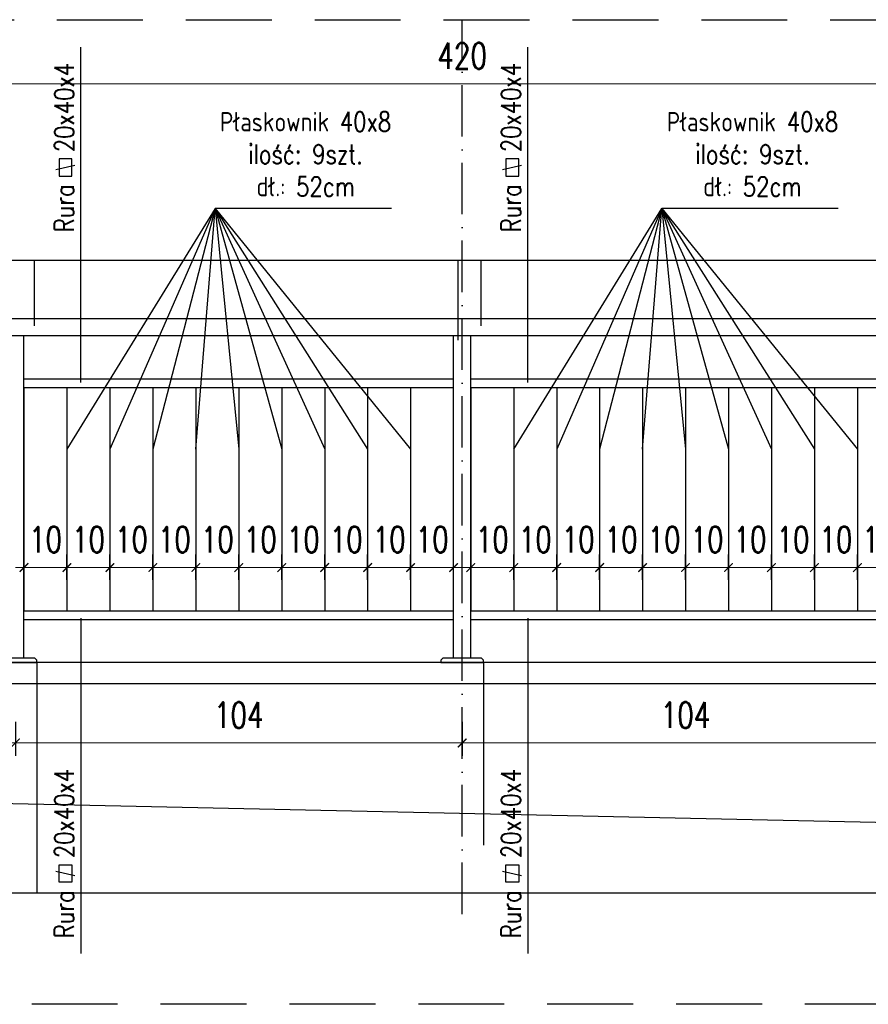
# Model space of a CAD drawing. Header units: millimetres. Extents: x 31969 to 285678, y -69766 to -1123.
# Tile 7 of 176: x 139718 to 139915, y -20531 to -20302. Entities that reach past the tile are written whole.
import ezdxf

# ---------------------------------------------------------------- set-up
doc = ezdxf.new("R2010")
doc.units = ezdxf.units.MM
for name, pattern in [('ACAD_ISO03W100', [30, 12, -18]), ('ACAD_ISO10W100', [18, 12, -3, 0, -3]), ('HIDDEN', [0.375, 0.25, -0.125])]:
    doc.linetypes.add(name, pattern=pattern)
for name, color, linetype in [('a-balustrady detal', 5, 'Continuous'), ('a-opis 2', 1, 'Continuous'), ('a-osie', 4, 'ACAD_ISO10W100'), ('a-przerywana', 250, 'HIDDEN'), ('a-widokowa', 3, 'Continuous'), ('a-wymiary', 11, 'Continuous')]:
    doc.layers.add(name, color=color, linetype=linetype)
doc.styles.add('WYMIAR', font='romans.shx', dxfattribs={"width": 0.8})
doc.styles.add('WYMIARY', font='simplex.shx', dxfattribs={"width": 0.75})
doc.dimstyles.new('MAREK50', dxfattribs={"dimtxt": 12.5, "dimasz": 5, "dimexe": 3, "dimexo": 2, "dimgap": 3.5, "dimtad": 1, "dimdec": 1, "dimdsep": 46, "dimtxsty": 'WYMIARY', "dimblk1": 'ARCHTICK', "dimblk2": 'ARCHTICK', "dimsah": 1, "dimcen": 2.5, "dimdle": 5, "dimadec": 0, "dimazin": 0, "dimtfac": 1, "dimtdec": 1, "dimtmove": 1, "dimatfit": 3, "dimldrblk": 'ARCHTICK', "dimfxl": 1, "dimtolj": 1, "dimtzin": 0, "dimarcsym": 0})

# ---------------------------------------------------------------- blocks, each defined once
blk = doc.blocks.new('_ARCHTICK')
at = {"color": 0, "linetype": 'ByBlock', "const_width": 0.15}
blk.add_lwpolyline([(-0.5, -0.5), (0.5, 0.5)], dxfattribs=at)
blk = doc.blocks.new('*D582')
at = {"layer": 'a-wymiary', "color": 0, "linetype": 'ACAD_ISO03W100', "lineweight": -2, "ltscale": 100}
blk.add_line((139832.72, -20432.33), (139832.72, -20426.44), dxfattribs=at)
at = {"layer": 'a-wymiary', "color": 0, "lineweight": -2, "ltscale": 100}
blk.add_line((139842.72, -20432.33), (139842.72, -20426.44), dxfattribs=at)
at = {"layer": 'a-wymiary', "color": 0, "lineweight": 0, "ltscale": 100}
blk.add_line((139830.72, -20429.44), (139844.72, -20429.44), dxfattribs=at)
at = {"layer": 'DEFPOINTS', "color": 0, "ltscale": 100}
for p in [(139842.72, -20429.44), (139832.72, -20434.33), (139842.72, -20434.33)]:
    blk.add_point(p, dxfattribs=at)
at = {"layer": 'a-wymiary', "color": 0, "lineweight": 0, "ltscale": 100, "xscale": 2, "yscale": 2, "zscale": 2, "rotation": 180}
blk.add_blockref('_ARCHTICK', (139832.72, -20429.44), dxfattribs=at)
at = {"layer": 'a-wymiary', "color": 0, "lineweight": 0, "ltscale": 100, "xscale": 2, "yscale": 2, "zscale": 2}
blk.add_blockref('_ARCHTICK', (139842.72, -20429.44), dxfattribs=at)
at = {"layer": 'a-wymiary', "color": 0, "ltscale": 100, "insert": (139837.72, -20422.94), "char_height": 6, "attachment_point": 5, "style": 'WYMIARY'}
blk.add_mtext('\\A1;10', dxfattribs=at)
blk = doc.blocks.new('*D583')
at = {"layer": 'a-wymiary', "color": 0, "linetype": 'ACAD_ISO03W100', "lineweight": -2, "ltscale": 100}
blk.add_line((139842.72, -20432.33), (139842.72, -20426.44), dxfattribs=at)
at = {"layer": 'a-wymiary', "color": 0, "lineweight": -2, "ltscale": 100}
blk.add_line((139852.72, -20432.33), (139852.72, -20426.44), dxfattribs=at)
at = {"layer": 'a-wymiary', "color": 0, "lineweight": 0, "ltscale": 100}
blk.add_line((139840.72, -20429.44), (139854.72, -20429.44), dxfattribs=at)
at = {"layer": 'DEFPOINTS', "color": 0, "ltscale": 100}
for p in [(139852.72, -20429.44), (139842.72, -20434.33), (139852.72, -20434.33)]:
    blk.add_point(p, dxfattribs=at)
at = {"layer": 'a-wymiary', "color": 0, "lineweight": 0, "ltscale": 100, "xscale": 2, "yscale": 2, "zscale": 2, "rotation": 180}
blk.add_blockref('_ARCHTICK', (139842.72, -20429.44), dxfattribs=at)
at = {"layer": 'a-wymiary', "color": 0, "lineweight": 0, "ltscale": 100, "xscale": 2, "yscale": 2, "zscale": 2}
blk.add_blockref('_ARCHTICK', (139852.72, -20429.44), dxfattribs=at)
at = {"layer": 'a-wymiary', "color": 0, "ltscale": 100, "insert": (139847.72, -20422.94), "char_height": 6, "attachment_point": 5, "style": 'WYMIARY'}
blk.add_mtext('\\A1;10', dxfattribs=at)
blk = doc.blocks.new('*D584')
at = {"layer": 'a-wymiary', "color": 0, "linetype": 'ACAD_ISO03W100', "lineweight": -2, "ltscale": 100}
blk.add_line((139872.72, -20432.33), (139872.72, -20426.44), dxfattribs=at)
at = {"layer": 'a-wymiary', "color": 0, "lineweight": -2, "ltscale": 100}
blk.add_line((139882.72, -20432.33), (139882.72, -20426.44), dxfattribs=at)
at = {"layer": 'a-wymiary', "color": 0, "lineweight": 0, "ltscale": 100}
blk.add_line((139870.72, -20429.44), (139884.72, -20429.44), dxfattribs=at)
at = {"layer": 'DEFPOINTS', "color": 0, "ltscale": 100}
for p in [(139882.72, -20429.44), (139872.72, -20434.33), (139882.72, -20434.33)]:
    blk.add_point(p, dxfattribs=at)
at = {"layer": 'a-wymiary', "color": 0, "lineweight": 0, "ltscale": 100, "xscale": 2, "yscale": 2, "zscale": 2, "rotation": 180}
blk.add_blockref('_ARCHTICK', (139872.72, -20429.44), dxfattribs=at)
at = {"layer": 'a-wymiary', "color": 0, "lineweight": 0, "ltscale": 100, "xscale": 2, "yscale": 2, "zscale": 2}
blk.add_blockref('_ARCHTICK', (139882.72, -20429.44), dxfattribs=at)
at = {"layer": 'a-wymiary', "color": 0, "ltscale": 100, "insert": (139877.72, -20422.94), "char_height": 6, "attachment_point": 5, "style": 'WYMIARY'}
blk.add_mtext('\\A1;10', dxfattribs=at)
blk = doc.blocks.new('*D585')
at = {"layer": 'a-wymiary', "color": 0, "linetype": 'ACAD_ISO03W100', "lineweight": -2, "ltscale": 100}
blk.add_line((139882.72, -20432.33), (139882.72, -20426.44), dxfattribs=at)
at = {"layer": 'a-wymiary', "color": 0, "lineweight": -2, "ltscale": 100}
blk.add_line((139892.72, -20432.33), (139892.72, -20426.44), dxfattribs=at)
at = {"layer": 'a-wymiary', "color": 0, "lineweight": 0, "ltscale": 100}
blk.add_line((139880.72, -20429.44), (139894.72, -20429.44), dxfattribs=at)
at = {"layer": 'DEFPOINTS', "color": 0, "ltscale": 100}
for p in [(139892.72, -20429.44), (139882.72, -20434.33), (139892.72, -20434.33)]:
    blk.add_point(p, dxfattribs=at)
at = {"layer": 'a-wymiary', "color": 0, "lineweight": 0, "ltscale": 100, "xscale": 2, "yscale": 2, "zscale": 2, "rotation": 180}
blk.add_blockref('_ARCHTICK', (139882.72, -20429.44), dxfattribs=at)
at = {"layer": 'a-wymiary', "color": 0, "lineweight": 0, "ltscale": 100, "xscale": 2, "yscale": 2, "zscale": 2}
blk.add_blockref('_ARCHTICK', (139892.72, -20429.44), dxfattribs=at)
at = {"layer": 'a-wymiary', "color": 0, "ltscale": 100, "insert": (139887.72, -20422.94), "char_height": 6, "attachment_point": 5, "style": 'WYMIARY'}
blk.add_mtext('\\A1;10', dxfattribs=at)
blk = doc.blocks.new('*D586')
at = {"layer": 'a-wymiary', "color": 0, "linetype": 'ACAD_ISO03W100', "lineweight": -2, "ltscale": 100}
blk.add_line((139892.72, -20432.33), (139892.72, -20426.44), dxfattribs=at)
at = {"layer": 'a-wymiary', "color": 0, "lineweight": -2, "ltscale": 100}
blk.add_line((139902.72, -20432.33), (139902.72, -20426.44), dxfattribs=at)
at = {"layer": 'a-wymiary', "color": 0, "lineweight": 0, "ltscale": 100}
blk.add_line((139890.72, -20429.44), (139904.72, -20429.44), dxfattribs=at)
at = {"layer": 'DEFPOINTS', "color": 0, "ltscale": 100}
for p in [(139902.72, -20429.44), (139892.72, -20434.33), (139902.72, -20434.33)]:
    blk.add_point(p, dxfattribs=at)
at = {"layer": 'a-wymiary', "color": 0, "lineweight": 0, "ltscale": 100, "xscale": 2, "yscale": 2, "zscale": 2, "rotation": 180}
blk.add_blockref('_ARCHTICK', (139892.72, -20429.44), dxfattribs=at)
at = {"layer": 'a-wymiary', "color": 0, "lineweight": 0, "ltscale": 100, "xscale": 2, "yscale": 2, "zscale": 2}
blk.add_blockref('_ARCHTICK', (139902.72, -20429.44), dxfattribs=at)
at = {"layer": 'a-wymiary', "color": 0, "ltscale": 100, "insert": (139897.72, -20422.94), "char_height": 6, "attachment_point": 5, "style": 'WYMIARY'}
blk.add_mtext('\\A1;10', dxfattribs=at)
blk = doc.blocks.new('*D587')
at = {"layer": 'a-wymiary', "color": 0, "linetype": 'ACAD_ISO03W100', "lineweight": -2, "ltscale": 100}
blk.add_line((139902.72, -20432.33), (139902.72, -20426.44), dxfattribs=at)
at = {"layer": 'a-wymiary', "color": 0, "lineweight": -2, "ltscale": 100}
blk.add_line((139912.72, -20432.33), (139912.72, -20426.44), dxfattribs=at)
at = {"layer": 'a-wymiary', "color": 0, "lineweight": 0, "ltscale": 100}
blk.add_line((139900.72, -20429.44), (139914.72, -20429.44), dxfattribs=at)
at = {"layer": 'DEFPOINTS', "color": 0, "ltscale": 100}
for p in [(139912.72, -20429.44), (139902.72, -20434.33), (139912.72, -20434.33)]:
    blk.add_point(p, dxfattribs=at)
at = {"layer": 'a-wymiary', "color": 0, "lineweight": 0, "ltscale": 100, "xscale": 2, "yscale": 2, "zscale": 2, "rotation": 180}
blk.add_blockref('_ARCHTICK', (139902.72, -20429.44), dxfattribs=at)
at = {"layer": 'a-wymiary', "color": 0, "lineweight": 0, "ltscale": 100, "xscale": 2, "yscale": 2, "zscale": 2}
blk.add_blockref('_ARCHTICK', (139912.72, -20429.44), dxfattribs=at)
at = {"layer": 'a-wymiary', "color": 0, "ltscale": 100, "insert": (139907.72, -20422.94), "char_height": 6, "attachment_point": 5, "style": 'WYMIARY'}
blk.add_mtext('\\A1;10', dxfattribs=at)
blk = doc.blocks.new('*D588')
at = {"layer": 'a-wymiary', "color": 0, "linetype": 'ACAD_ISO03W100', "lineweight": -2, "ltscale": 100}
blk.add_line((139912.72, -20432.33), (139912.72, -20426.44), dxfattribs=at)
at = {"layer": 'a-wymiary', "color": 0, "lineweight": -2, "ltscale": 100}
blk.add_line((139922.72, -20432.33), (139922.72, -20426.44), dxfattribs=at)
at = {"layer": 'a-wymiary', "color": 0, "lineweight": 0, "ltscale": 100}
blk.add_line((139910.72, -20429.44), (139924.72, -20429.44), dxfattribs=at)
at = {"layer": 'DEFPOINTS', "color": 0, "ltscale": 100}
for p in [(139922.72, -20429.44), (139912.72, -20434.33), (139922.72, -20434.33)]:
    blk.add_point(p, dxfattribs=at)
at = {"layer": 'a-wymiary', "color": 0, "lineweight": 0, "ltscale": 100, "xscale": 2, "yscale": 2, "zscale": 2, "rotation": 180}
blk.add_blockref('_ARCHTICK', (139912.72, -20429.44), dxfattribs=at)
at = {"layer": 'a-wymiary', "color": 0, "lineweight": 0, "ltscale": 100, "xscale": 2, "yscale": 2, "zscale": 2}
blk.add_blockref('_ARCHTICK', (139922.72, -20429.44), dxfattribs=at)
at = {"layer": 'a-wymiary', "color": 0, "ltscale": 100, "insert": (139917.72, -20422.94), "char_height": 6, "attachment_point": 5, "style": 'WYMIARY'}
blk.add_mtext('\\A1;10', dxfattribs=at)
blk = doc.blocks.new('*D589')
at = {"layer": 'a-wymiary', "color": 0, "linetype": 'ACAD_ISO03W100', "lineweight": -2, "ltscale": 100}
blk.add_line((139822.72, -20432.33), (139822.72, -20426.44), dxfattribs=at)
at = {"layer": 'a-wymiary', "color": 0, "lineweight": -2, "ltscale": 100}
blk.add_line((139832.72, -20432.33), (139832.72, -20426.44), dxfattribs=at)
at = {"layer": 'a-wymiary', "color": 0, "lineweight": 0, "ltscale": 100}
blk.add_line((139820.72, -20429.44), (139834.72, -20429.44), dxfattribs=at)
at = {"layer": 'DEFPOINTS', "color": 0, "ltscale": 100}
for p in [(139832.72, -20429.44), (139822.72, -20434.33), (139832.72, -20434.33)]:
    blk.add_point(p, dxfattribs=at)
at = {"layer": 'a-wymiary', "color": 0, "lineweight": 0, "ltscale": 100, "xscale": 2, "yscale": 2, "zscale": 2, "rotation": 180}
blk.add_blockref('_ARCHTICK', (139822.72, -20429.44), dxfattribs=at)
at = {"layer": 'a-wymiary', "color": 0, "lineweight": 0, "ltscale": 100, "xscale": 2, "yscale": 2, "zscale": 2}
blk.add_blockref('_ARCHTICK', (139832.72, -20429.44), dxfattribs=at)
at = {"layer": 'a-wymiary', "color": 0, "ltscale": 100, "insert": (139827.72, -20422.94), "char_height": 6, "attachment_point": 5, "style": 'WYMIARY'}
blk.add_mtext('\\A1;10', dxfattribs=at)
blk = doc.blocks.new('*D590')
at = {"layer": 'a-wymiary', "color": 0, "linetype": 'ACAD_ISO03W100', "lineweight": -2, "ltscale": 100}
blk.add_line((139728.72, -20432.33), (139728.72, -20426.44), dxfattribs=at)
at = {"layer": 'a-wymiary', "color": 0, "lineweight": -2, "ltscale": 100}
blk.add_line((139738.72, -20432.33), (139738.72, -20426.44), dxfattribs=at)
at = {"layer": 'a-wymiary', "color": 0, "lineweight": 0, "ltscale": 100}
blk.add_line((139726.72, -20429.44), (139740.72, -20429.44), dxfattribs=at)
at = {"layer": 'DEFPOINTS', "color": 0, "ltscale": 100}
for p in [(139738.72, -20429.44), (139728.72, -20434.33), (139738.72, -20434.33)]:
    blk.add_point(p, dxfattribs=at)
at = {"layer": 'a-wymiary', "color": 0, "lineweight": 0, "ltscale": 100, "xscale": 2, "yscale": 2, "zscale": 2, "rotation": 180}
blk.add_blockref('_ARCHTICK', (139728.72, -20429.44), dxfattribs=at)
at = {"layer": 'a-wymiary', "color": 0, "lineweight": 0, "ltscale": 100, "xscale": 2, "yscale": 2, "zscale": 2}
blk.add_blockref('_ARCHTICK', (139738.72, -20429.44), dxfattribs=at)
at = {"layer": 'a-wymiary', "color": 0, "ltscale": 100, "insert": (139733.72, -20422.94), "char_height": 6, "attachment_point": 5, "style": 'WYMIARY'}
blk.add_mtext('\\A1;10', dxfattribs=at)
blk = doc.blocks.new('*D591')
at = {"layer": 'a-wymiary', "color": 0, "linetype": 'ACAD_ISO03W100', "lineweight": -2, "ltscale": 100}
blk.add_line((139758.72, -20432.33), (139758.72, -20426.44), dxfattribs=at)
at = {"layer": 'a-wymiary', "color": 0, "lineweight": -2, "ltscale": 100}
blk.add_line((139768.72, -20432.33), (139768.72, -20426.44), dxfattribs=at)
at = {"layer": 'a-wymiary', "color": 0, "lineweight": 0, "ltscale": 100}
blk.add_line((139756.72, -20429.44), (139770.72, -20429.44), dxfattribs=at)
at = {"layer": 'DEFPOINTS', "color": 0, "ltscale": 100}
for p in [(139768.72, -20429.44), (139758.72, -20434.33), (139768.72, -20434.33)]:
    blk.add_point(p, dxfattribs=at)
at = {"layer": 'a-wymiary', "color": 0, "lineweight": 0, "ltscale": 100, "xscale": 2, "yscale": 2, "zscale": 2, "rotation": 180}
blk.add_blockref('_ARCHTICK', (139758.72, -20429.44), dxfattribs=at)
at = {"layer": 'a-wymiary', "color": 0, "lineweight": 0, "ltscale": 100, "xscale": 2, "yscale": 2, "zscale": 2}
blk.add_blockref('_ARCHTICK', (139768.72, -20429.44), dxfattribs=at)
at = {"layer": 'a-wymiary', "color": 0, "ltscale": 100, "insert": (139763.72, -20422.94), "char_height": 6, "attachment_point": 5, "style": 'WYMIARY'}
blk.add_mtext('\\A1;10', dxfattribs=at)
blk = doc.blocks.new('*D592')
at = {"layer": 'a-wymiary', "color": 0, "linetype": 'ACAD_ISO03W100', "lineweight": -2, "ltscale": 100}
blk.add_line((139768.72, -20432.33), (139768.72, -20426.44), dxfattribs=at)
at = {"layer": 'a-wymiary', "color": 0, "lineweight": -2, "ltscale": 100}
blk.add_line((139778.72, -20432.33), (139778.72, -20426.44), dxfattribs=at)
at = {"layer": 'a-wymiary', "color": 0, "lineweight": 0, "ltscale": 100}
blk.add_line((139766.72, -20429.44), (139780.72, -20429.44), dxfattribs=at)
at = {"layer": 'DEFPOINTS', "color": 0, "ltscale": 100}
for p in [(139778.72, -20429.44), (139768.72, -20434.33), (139778.72, -20434.33)]:
    blk.add_point(p, dxfattribs=at)
at = {"layer": 'a-wymiary', "color": 0, "lineweight": 0, "ltscale": 100, "xscale": 2, "yscale": 2, "zscale": 2, "rotation": 180}
blk.add_blockref('_ARCHTICK', (139768.72, -20429.44), dxfattribs=at)
at = {"layer": 'a-wymiary', "color": 0, "lineweight": 0, "ltscale": 100, "xscale": 2, "yscale": 2, "zscale": 2}
blk.add_blockref('_ARCHTICK', (139778.72, -20429.44), dxfattribs=at)
at = {"layer": 'a-wymiary', "color": 0, "ltscale": 100, "insert": (139773.72, -20422.94), "char_height": 6, "attachment_point": 5, "style": 'WYMIARY'}
blk.add_mtext('\\A1;10', dxfattribs=at)
blk = doc.blocks.new('*D593')
at = {"layer": 'a-wymiary', "color": 0, "linetype": 'ACAD_ISO03W100', "lineweight": -2, "ltscale": 100}
blk.add_line((139778.72, -20432.33), (139778.72, -20426.44), dxfattribs=at)
at = {"layer": 'a-wymiary', "color": 0, "lineweight": -2, "ltscale": 100}
blk.add_line((139788.72, -20432.33), (139788.72, -20426.44), dxfattribs=at)
at = {"layer": 'a-wymiary', "color": 0, "lineweight": 0, "ltscale": 100}
blk.add_line((139776.72, -20429.44), (139790.72, -20429.44), dxfattribs=at)
at = {"layer": 'DEFPOINTS', "color": 0, "ltscale": 100}
for p in [(139788.72, -20429.44), (139778.72, -20434.33), (139788.72, -20434.33)]:
    blk.add_point(p, dxfattribs=at)
at = {"layer": 'a-wymiary', "color": 0, "lineweight": 0, "ltscale": 100, "xscale": 2, "yscale": 2, "zscale": 2, "rotation": 180}
blk.add_blockref('_ARCHTICK', (139778.72, -20429.44), dxfattribs=at)
at = {"layer": 'a-wymiary', "color": 0, "lineweight": 0, "ltscale": 100, "xscale": 2, "yscale": 2, "zscale": 2}
blk.add_blockref('_ARCHTICK', (139788.72, -20429.44), dxfattribs=at)
at = {"layer": 'a-wymiary', "color": 0, "ltscale": 100, "insert": (139783.72, -20422.94), "char_height": 6, "attachment_point": 5, "style": 'WYMIARY'}
blk.add_mtext('\\A1;10', dxfattribs=at)
blk = doc.blocks.new('*D594')
at = {"layer": 'a-wymiary', "color": 0, "linetype": 'ACAD_ISO03W100', "lineweight": -2, "ltscale": 100}
blk.add_line((139788.72, -20432.33), (139788.72, -20426.44), dxfattribs=at)
at = {"layer": 'a-wymiary', "color": 0, "lineweight": -2, "ltscale": 100}
blk.add_line((139798.72, -20432.33), (139798.72, -20426.44), dxfattribs=at)
at = {"layer": 'a-wymiary', "color": 0, "lineweight": 0, "ltscale": 100}
blk.add_line((139786.72, -20429.44), (139800.72, -20429.44), dxfattribs=at)
at = {"layer": 'DEFPOINTS', "color": 0, "ltscale": 100}
for p in [(139798.72, -20429.44), (139788.72, -20434.33), (139798.72, -20434.33)]:
    blk.add_point(p, dxfattribs=at)
at = {"layer": 'a-wymiary', "color": 0, "lineweight": 0, "ltscale": 100, "xscale": 2, "yscale": 2, "zscale": 2, "rotation": 180}
blk.add_blockref('_ARCHTICK', (139788.72, -20429.44), dxfattribs=at)
at = {"layer": 'a-wymiary', "color": 0, "lineweight": 0, "ltscale": 100, "xscale": 2, "yscale": 2, "zscale": 2}
blk.add_blockref('_ARCHTICK', (139798.72, -20429.44), dxfattribs=at)
at = {"layer": 'a-wymiary', "color": 0, "ltscale": 100, "insert": (139793.72, -20422.94), "char_height": 6, "attachment_point": 5, "style": 'WYMIARY'}
blk.add_mtext('\\A1;10', dxfattribs=at)
blk = doc.blocks.new('*D595')
at = {"layer": 'a-wymiary', "color": 0, "linetype": 'ACAD_ISO03W100', "lineweight": -2, "ltscale": 100}
blk.add_line((139798.72, -20432.33), (139798.72, -20426.44), dxfattribs=at)
at = {"layer": 'a-wymiary', "color": 0, "lineweight": -2, "ltscale": 100}
blk.add_line((139808.72, -20432.33), (139808.72, -20426.44), dxfattribs=at)
at = {"layer": 'a-wymiary', "color": 0, "lineweight": 0, "ltscale": 100}
blk.add_line((139796.72, -20429.44), (139810.72, -20429.44), dxfattribs=at)
at = {"layer": 'DEFPOINTS', "color": 0, "ltscale": 100}
for p in [(139808.72, -20429.44), (139798.72, -20434.33), (139808.72, -20434.33)]:
    blk.add_point(p, dxfattribs=at)
at = {"layer": 'a-wymiary', "color": 0, "lineweight": 0, "ltscale": 100, "xscale": 2, "yscale": 2, "zscale": 2, "rotation": 180}
blk.add_blockref('_ARCHTICK', (139798.72, -20429.44), dxfattribs=at)
at = {"layer": 'a-wymiary', "color": 0, "lineweight": 0, "ltscale": 100, "xscale": 2, "yscale": 2, "zscale": 2}
blk.add_blockref('_ARCHTICK', (139808.72, -20429.44), dxfattribs=at)
at = {"layer": 'a-wymiary', "color": 0, "ltscale": 100, "insert": (139803.72, -20422.94), "char_height": 6, "attachment_point": 5, "style": 'WYMIARY'}
blk.add_mtext('\\A1;10', dxfattribs=at)
blk = doc.blocks.new('*D596')
at = {"layer": 'a-wymiary', "color": 0, "linetype": 'ACAD_ISO03W100', "lineweight": -2, "ltscale": 100}
blk.add_line((139808.72, -20432.33), (139808.72, -20426.44), dxfattribs=at)
at = {"layer": 'a-wymiary', "color": 0, "lineweight": -2, "ltscale": 100}
blk.add_line((139818.72, -20432.33), (139818.72, -20426.44), dxfattribs=at)
at = {"layer": 'a-wymiary', "color": 0, "lineweight": 0, "ltscale": 100}
blk.add_line((139806.72, -20429.44), (139820.72, -20429.44), dxfattribs=at)
at = {"layer": 'DEFPOINTS', "color": 0, "ltscale": 100}
for p in [(139818.72, -20429.44), (139808.72, -20434.33), (139818.72, -20434.33)]:
    blk.add_point(p, dxfattribs=at)
at = {"layer": 'a-wymiary', "color": 0, "lineweight": 0, "ltscale": 100, "xscale": 2, "yscale": 2, "zscale": 2, "rotation": 180}
blk.add_blockref('_ARCHTICK', (139808.72, -20429.44), dxfattribs=at)
at = {"layer": 'a-wymiary', "color": 0, "lineweight": 0, "ltscale": 100, "xscale": 2, "yscale": 2, "zscale": 2}
blk.add_blockref('_ARCHTICK', (139818.72, -20429.44), dxfattribs=at)
at = {"layer": 'a-wymiary', "color": 0, "ltscale": 100, "insert": (139813.72, -20422.94), "char_height": 6, "attachment_point": 5, "style": 'WYMIARY'}
blk.add_mtext('\\A1;10', dxfattribs=at)
blk = doc.blocks.new('*D597')
at = {"layer": 'a-wymiary', "color": 0, "linetype": 'ACAD_ISO03W100', "lineweight": -2, "ltscale": 100}
blk.add_line((139718.72, -20432.33), (139718.72, -20426.44), dxfattribs=at)
at = {"layer": 'a-wymiary', "color": 0, "lineweight": -2, "ltscale": 100}
blk.add_line((139728.72, -20432.33), (139728.72, -20426.44), dxfattribs=at)
at = {"layer": 'a-wymiary', "color": 0, "lineweight": 0, "ltscale": 100}
blk.add_line((139716.72, -20429.44), (139730.72, -20429.44), dxfattribs=at)
at = {"layer": 'DEFPOINTS', "color": 0, "ltscale": 100}
for p in [(139728.72, -20429.44), (139718.72, -20434.33), (139728.72, -20434.33)]:
    blk.add_point(p, dxfattribs=at)
at = {"layer": 'a-wymiary', "color": 0, "lineweight": 0, "ltscale": 100, "xscale": 2, "yscale": 2, "zscale": 2, "rotation": 180}
blk.add_blockref('_ARCHTICK', (139718.72, -20429.44), dxfattribs=at)
at = {"layer": 'a-wymiary', "color": 0, "lineweight": 0, "ltscale": 100, "xscale": 2, "yscale": 2, "zscale": 2}
blk.add_blockref('_ARCHTICK', (139728.72, -20429.44), dxfattribs=at)
at = {"layer": 'a-wymiary', "color": 0, "ltscale": 100, "insert": (139723.72, -20422.94), "char_height": 6, "attachment_point": 5, "style": 'WYMIARY'}
blk.add_mtext('\\A1;10', dxfattribs=at)
blk = doc.blocks.new('*D608')
at = {"layer": 'a-wymiary', "color": 0, "linetype": 'ACAD_ISO03W100', "lineweight": -2, "ltscale": 100}
blk.add_line((139862.72, -20432.33), (139862.72, -20426.44), dxfattribs=at)
at = {"layer": 'a-wymiary', "color": 0, "lineweight": -2, "ltscale": 100}
blk.add_line((139872.72, -20432.33), (139872.72, -20426.44), dxfattribs=at)
at = {"layer": 'a-wymiary', "color": 0, "lineweight": 0, "ltscale": 100}
blk.add_line((139860.72, -20429.44), (139874.72, -20429.44), dxfattribs=at)
at = {"layer": 'DEFPOINTS', "color": 0, "ltscale": 100}
for p in [(139872.72, -20429.44), (139862.72, -20434.33), (139872.72, -20434.33)]:
    blk.add_point(p, dxfattribs=at)
at = {"layer": 'a-wymiary', "color": 0, "lineweight": 0, "ltscale": 100, "xscale": 2, "yscale": 2, "zscale": 2, "rotation": 180}
blk.add_blockref('_ARCHTICK', (139862.72, -20429.44), dxfattribs=at)
at = {"layer": 'a-wymiary', "color": 0, "lineweight": 0, "ltscale": 100, "xscale": 2, "yscale": 2, "zscale": 2}
blk.add_blockref('_ARCHTICK', (139872.72, -20429.44), dxfattribs=at)
at = {"layer": 'a-wymiary', "color": 0, "ltscale": 100, "insert": (139867.72, -20422.94), "char_height": 6, "attachment_point": 5, "style": 'WYMIARY'}
blk.add_mtext('\\A1;10', dxfattribs=at)
blk = doc.blocks.new('*D609')
at = {"layer": 'a-wymiary', "color": 0, "linetype": 'ACAD_ISO03W100', "lineweight": -2, "ltscale": 100}
blk.add_line((139852.72, -20432.33), (139852.72, -20426.44), dxfattribs=at)
at = {"layer": 'a-wymiary', "color": 0, "lineweight": -2, "ltscale": 100}
blk.add_line((139862.72, -20432.33), (139862.72, -20426.44), dxfattribs=at)
at = {"layer": 'a-wymiary', "color": 0, "lineweight": 0, "ltscale": 100}
blk.add_line((139850.72, -20429.44), (139864.72, -20429.44), dxfattribs=at)
at = {"layer": 'DEFPOINTS', "color": 0, "ltscale": 100}
for p in [(139862.72, -20429.44), (139852.72, -20434.33), (139862.72, -20434.33)]:
    blk.add_point(p, dxfattribs=at)
at = {"layer": 'a-wymiary', "color": 0, "lineweight": 0, "ltscale": 100, "xscale": 2, "yscale": 2, "zscale": 2, "rotation": 180}
blk.add_blockref('_ARCHTICK', (139852.72, -20429.44), dxfattribs=at)
at = {"layer": 'a-wymiary', "color": 0, "lineweight": 0, "ltscale": 100, "xscale": 2, "yscale": 2, "zscale": 2}
blk.add_blockref('_ARCHTICK', (139862.72, -20429.44), dxfattribs=at)
at = {"layer": 'a-wymiary', "color": 0, "ltscale": 100, "insert": (139857.72, -20422.94), "char_height": 6, "attachment_point": 5, "style": 'WYMIARY'}
blk.add_mtext('\\A1;10', dxfattribs=at)
blk = doc.blocks.new('*D613')
at = {"layer": 'a-wymiary', "color": 0, "lineweight": -2, "ltscale": 100}
blk.add_line((139820.72, -20465.37), (139820.72, -20473.27), dxfattribs=at)
at = {"layer": 'a-wymiary', "color": 0, "linetype": 'ACAD_ISO03W100', "lineweight": -2, "ltscale": 100}
blk.add_line((139924.72, -20465.37), (139924.72, -20473.27), dxfattribs=at)
at = {"layer": 'a-wymiary', "color": 0, "lineweight": 0, "ltscale": 100}
blk.add_line((139926.72, -20470.27), (139818.72, -20470.27), dxfattribs=at)
at = {"layer": 'DEFPOINTS', "color": 0, "ltscale": 100}
for p in [(139820.72, -20463.37), (139924.72, -20463.37), (139820.72, -20470.27)]:
    blk.add_point(p, dxfattribs=at)
at = {"layer": 'a-wymiary', "color": 0, "lineweight": 0, "ltscale": 100, "xscale": 2, "yscale": 2, "zscale": 2, "rotation": 180}
blk.add_blockref('_ARCHTICK', (139820.72, -20470.27), dxfattribs=at)
at = {"layer": 'a-wymiary', "color": 0, "lineweight": 0, "ltscale": 100, "xscale": 2, "yscale": 2, "zscale": 2}
blk.add_blockref('_ARCHTICK', (139924.72, -20470.27), dxfattribs=at)
at = {"layer": 'a-wymiary', "color": 0, "ltscale": 100, "insert": (139872.72, -20463.77), "char_height": 6, "attachment_point": 5, "style": 'WYMIARY'}
blk.add_mtext('\\A1;104', dxfattribs=at)
blk = doc.blocks.new('*D614')
at = {"layer": 'a-wymiary', "color": 0, "lineweight": -2, "ltscale": 100}
blk.add_line((139716.72, -20465.37), (139716.72, -20473.27), dxfattribs=at)
at = {"layer": 'a-wymiary', "color": 0, "linetype": 'ACAD_ISO03W100', "lineweight": -2, "ltscale": 100}
blk.add_line((139820.72, -20465.37), (139820.72, -20473.27), dxfattribs=at)
at = {"layer": 'a-wymiary', "color": 0, "lineweight": 0, "ltscale": 100}
blk.add_line((139822.72, -20470.27), (139714.72, -20470.27), dxfattribs=at)
at = {"layer": 'DEFPOINTS', "color": 0, "ltscale": 100}
for p in [(139716.72, -20463.37), (139820.72, -20463.37), (139716.72, -20470.27)]:
    blk.add_point(p, dxfattribs=at)
at = {"layer": 'a-wymiary', "color": 0, "lineweight": 0, "ltscale": 100, "xscale": 2, "yscale": 2, "zscale": 2, "rotation": 180}
blk.add_blockref('_ARCHTICK', (139716.72, -20470.27), dxfattribs=at)
at = {"layer": 'a-wymiary', "color": 0, "lineweight": 0, "ltscale": 100, "xscale": 2, "yscale": 2, "zscale": 2}
blk.add_blockref('_ARCHTICK', (139820.72, -20470.27), dxfattribs=at)
at = {"layer": 'a-wymiary', "color": 0, "ltscale": 100, "insert": (139768.72, -20463.77), "char_height": 6, "attachment_point": 5, "style": 'WYMIARY'}
blk.add_mtext('\\A1;104', dxfattribs=at)
blk = doc.blocks.new('*D615')
at = {"layer": 'a-wymiary', "color": 0, "lineweight": -2, "ltscale": 100}
blk.add_line((139612.72, -20465.37), (139612.72, -20473.27), dxfattribs=at)
at = {"layer": 'a-wymiary', "color": 0, "linetype": 'ACAD_ISO03W100', "lineweight": -2, "ltscale": 100}
blk.add_line((139716.72, -20465.37), (139716.72, -20473.27), dxfattribs=at)
at = {"layer": 'a-wymiary', "color": 0, "lineweight": 0, "ltscale": 100}
blk.add_line((139718.72, -20470.27), (139610.72, -20470.27), dxfattribs=at)
at = {"layer": 'DEFPOINTS', "color": 0, "ltscale": 100}
for p in [(139612.72, -20463.37), (139716.72, -20463.37), (139612.72, -20470.27)]:
    blk.add_point(p, dxfattribs=at)
at = {"layer": 'a-wymiary', "color": 0, "lineweight": 0, "ltscale": 100, "xscale": 2, "yscale": 2, "zscale": 2, "rotation": 180}
blk.add_blockref('_ARCHTICK', (139612.72, -20470.27), dxfattribs=at)
at = {"layer": 'a-wymiary', "color": 0, "lineweight": 0, "ltscale": 100, "xscale": 2, "yscale": 2, "zscale": 2}
blk.add_blockref('_ARCHTICK', (139716.72, -20470.27), dxfattribs=at)
at = {"layer": 'a-wymiary', "color": 0, "ltscale": 100, "insert": (139664.72, -20463.77), "char_height": 6, "attachment_point": 5, "style": 'WYMIARY'}
blk.add_mtext('\\A1;104', dxfattribs=at)
blk = doc.blocks.new('*D618')
at = {"layer": 'a-wymiary', "color": 0, "linetype": 'ACAD_ISO03W100', "lineweight": -2, "ltscale": 100}
blk.add_line((139738.72, -20432.33), (139738.72, -20426.44), dxfattribs=at)
at = {"layer": 'a-wymiary', "color": 0, "lineweight": -2, "ltscale": 100}
blk.add_line((139748.72, -20432.33), (139748.72, -20426.44), dxfattribs=at)
at = {"layer": 'a-wymiary', "color": 0, "lineweight": 0, "ltscale": 100}
blk.add_line((139736.72, -20429.44), (139750.72, -20429.44), dxfattribs=at)
at = {"layer": 'DEFPOINTS', "color": 0, "ltscale": 100}
for p in [(139748.72, -20429.44), (139738.72, -20434.33), (139748.72, -20434.33)]:
    blk.add_point(p, dxfattribs=at)
at = {"layer": 'a-wymiary', "color": 0, "lineweight": 0, "ltscale": 100, "xscale": 2, "yscale": 2, "zscale": 2, "rotation": 180}
blk.add_blockref('_ARCHTICK', (139738.72, -20429.44), dxfattribs=at)
at = {"layer": 'a-wymiary', "color": 0, "lineweight": 0, "ltscale": 100, "xscale": 2, "yscale": 2, "zscale": 2}
blk.add_blockref('_ARCHTICK', (139748.72, -20429.44), dxfattribs=at)
at = {"layer": 'a-wymiary', "color": 0, "ltscale": 100, "insert": (139743.72, -20422.94), "char_height": 6, "attachment_point": 5, "style": 'WYMIARY'}
blk.add_mtext('\\A1;10', dxfattribs=at)
blk = doc.blocks.new('*D619')
at = {"layer": 'a-wymiary', "color": 0, "linetype": 'ACAD_ISO03W100', "lineweight": -2, "ltscale": 100}
blk.add_line((139748.72, -20432.33), (139748.72, -20426.44), dxfattribs=at)
at = {"layer": 'a-wymiary', "color": 0, "lineweight": -2, "ltscale": 100}
blk.add_line((139758.72, -20432.33), (139758.72, -20426.44), dxfattribs=at)
at = {"layer": 'a-wymiary', "color": 0, "lineweight": 0, "ltscale": 100}
blk.add_line((139746.72, -20429.44), (139760.72, -20429.44), dxfattribs=at)
at = {"layer": 'DEFPOINTS', "color": 0, "ltscale": 100}
for p in [(139758.72, -20429.44), (139748.72, -20434.33), (139758.72, -20434.33)]:
    blk.add_point(p, dxfattribs=at)
at = {"layer": 'a-wymiary', "color": 0, "lineweight": 0, "ltscale": 100, "xscale": 2, "yscale": 2, "zscale": 2, "rotation": 180}
blk.add_blockref('_ARCHTICK', (139748.72, -20429.44), dxfattribs=at)
at = {"layer": 'a-wymiary', "color": 0, "lineweight": 0, "ltscale": 100, "xscale": 2, "yscale": 2, "zscale": 2}
blk.add_blockref('_ARCHTICK', (139758.72, -20429.44), dxfattribs=at)
at = {"layer": 'a-wymiary', "color": 0, "ltscale": 100, "insert": (139753.72, -20422.94), "char_height": 6, "attachment_point": 5, "style": 'WYMIARY'}
blk.add_mtext('\\A1;10', dxfattribs=at)
blk = doc.blocks.new('*D623')
at = {"layer": 'a-wymiary', "color": 0, "lineweight": -2, "ltscale": 100}
blk.add_line((139610.72, -20321.54), (139610.72, -20313.83), dxfattribs=at)
at = {"layer": 'a-wymiary', "color": 0, "linetype": 'ACAD_ISO03W100', "lineweight": -2, "ltscale": 100}
blk.add_line((140030.72, -20321.54), (140030.72, -20313.83), dxfattribs=at)
at = {"layer": 'a-wymiary', "color": 0, "lineweight": 0, "ltscale": 100}
blk.add_line((140032.72, -20316.83), (139608.72, -20316.83), dxfattribs=at)
at = {"layer": 'DEFPOINTS', "color": 0, "ltscale": 100}
for p in [(139610.72, -20316.83), (139610.72, -20323.54), (140030.72, -20323.54)]:
    blk.add_point(p, dxfattribs=at)
at = {"layer": 'a-wymiary', "color": 0, "lineweight": 0, "ltscale": 100, "xscale": 2, "yscale": 2, "zscale": 2, "rotation": 180}
blk.add_blockref('_ARCHTICK', (139610.72, -20316.83), dxfattribs=at)
at = {"layer": 'a-wymiary', "color": 0, "lineweight": 0, "ltscale": 100, "xscale": 2, "yscale": 2, "zscale": 2}
blk.add_blockref('_ARCHTICK', (140030.72, -20316.83), dxfattribs=at)
at = {"layer": 'a-wymiary', "color": 0, "ltscale": 100, "insert": (139820.72, -20310.33), "char_height": 6, "attachment_point": 5, "style": 'WYMIARY'}
blk.add_mtext('\\A1;420', dxfattribs=at)

msp = doc.modelspace()

# ---------------------------------------------------------------- linework, layer by layer
at = {"layer": 'a-balustrady detal', "ltscale": 0.5}
for p, q in [((140030.72, -20371.52), (139610.72, -20371.52)), ((140030.72, -20375.52), (139610.72, -20375.52)), ((139718.72, -20450.52), (139718.72, -20375.52)), ((139818.72, -20450.52), (139818.72, -20375.52)), ((139822.72, -20450.52), (139822.72, -20375.52)), ((139718.72, -20385.52), (139818.72, -20385.52)), ((139822.72, -20385.52), (139922.72, -20385.52)), ((139718.72, -20387.52), (139818.72, -20387.52)), ((139718.72, -20387.52), (139718.72, -20439.52)), ((139728.72, -20387.52), (139728.72, -20439.52)), ((139738.72, -20387.52), (139738.72, -20439.52)), ((139748.72, -20387.52), (139748.72, -20439.52)), ((139758.72, -20387.52), (139758.72, -20439.52)), ((139768.72, -20387.52), (139768.72, -20439.52)), ((139778.72, -20387.52), (139778.72, -20439.52)), ((139788.72, -20387.52), (139788.72, -20439.52)), ((139798.72, -20387.52), (139798.72, -20439.52)), ((139808.72, -20387.52), (139808.72, -20439.52)), ((139822.72, -20387.52), (139922.72, -20387.52)), ((139822.72, -20387.52), (139822.72, -20439.52)), ((139832.72, -20387.52), (139832.72, -20439.52)), ((139842.72, -20387.52), (139842.72, -20439.52)), ((139852.72, -20387.52), (139852.72, -20439.52)), ((139862.72, -20387.52), (139862.72, -20439.52)), ((139872.72, -20387.52), (139872.72, -20439.52)), ((139882.72, -20387.52), (139882.72, -20439.52)), ((139892.72, -20387.52), (139892.72, -20439.52)), ((139902.72, -20387.52), (139902.72, -20439.52)), ((139912.72, -20387.52), (139912.72, -20439.52)), ((139718.72, -20439.52), (139818.72, -20439.52)), ((139822.72, -20439.52), (139922.72, -20439.52)), ((139718.72, -20441.52), (139818.72, -20441.52)), ((139822.72, -20441.52), (139922.72, -20441.52))]:
    msp.add_line(p, q, dxfattribs=at)
for points in [[(139711.72, -20451.52), (139721.72, -20451.52), (139721.72, -20451.02), (139721.22, -20450.52), (139712.22, -20450.52), (139711.72, -20451.02)], [(139815.72, -20451.52), (139825.72, -20451.52), (139825.72, -20451.02), (139825.22, -20450.52), (139816.22, -20450.52), (139815.72, -20451.02)]]:
    msp.add_lwpolyline(points, close=True, dxfattribs=at)
at = {"layer": 'a-opis 2', "ltscale": 0.1}
for p, q in [((139731.97, -20386.4), (139731.97, -20308.35)), ((139835.97, -20386.4), (139835.97, -20308.35)), ((139763.22, -20345.84), (139728.72, -20401.92)), ((139763.22, -20345.84), (139738.72, -20401.92)), ((139763.22, -20345.84), (139748.72, -20401.92)), ((139758.72, -20401.92), (139763.22, -20345.84)), ((139763.22, -20345.84), (139768.72, -20401.92)), ((139804.28, -20345.84), (139763.22, -20345.84)), ((139763.22, -20345.84), (139778.72, -20401.92)), ((139763.22, -20345.84), (139788.72, -20401.92)), ((139763.22, -20345.84), (139798.72, -20401.92)), ((139763.22, -20345.84), (139808.72, -20401.92)), ((139832.72, -20401.92), (139867.22, -20345.84)), ((139867.22, -20345.84), (139842.72, -20401.92)), ((139867.22, -20345.84), (139852.72, -20401.92)), ((139862.72, -20401.92), (139867.22, -20345.84)), ((139867.22, -20345.84), (139872.72, -20401.92)), ((139908.28, -20345.84), (139867.22, -20345.84)), ((139867.22, -20345.84), (139882.72, -20401.92)), ((139867.22, -20345.84), (139892.72, -20401.92)), ((139867.22, -20345.84), (139902.72, -20401.92)), ((139867.22, -20345.84), (139912.72, -20401.92)), ((139611.79, -20357.86), (140096.62, -20357.86)), ((139721.06, -20357.86), (139721.06, -20373.17)), ((139819.79, -20376.55), (139819.79, -20357.86)), ((139825.06, -20357.86), (139825.06, -20373.17)), ((139731.97, -20441.26), (139731.97, -20519.31)), ((139835.97, -20441.26), (139835.97, -20519.31)), ((139721.72, -20451.52), (139721.72, -20505.19)), ((139825.72, -20451.52), (139825.72, -20494.02)), ((139617.72, -20505.19), (140096.62, -20505.19))]:
    msp.add_line(p, q, dxfattribs=at)
for points in [[(139730.55, -20335.85), (139726.11, -20336.85)], [(139726.89, -20338.35), (139729.89, -20338.35), (139729.89, -20334.35), (139726.89, -20334.35), (139726.89, -20338.35)], [(139834.55, -20335.85), (139830.11, -20336.85)], [(139830.89, -20338.35), (139833.89, -20338.35), (139833.89, -20334.35), (139830.89, -20334.35), (139830.89, -20338.35)], [(139726.89, -20498.67), (139729.89, -20498.67), (139729.89, -20502.67), (139726.89, -20502.67), (139726.89, -20498.67)], [(139830.89, -20498.67), (139833.89, -20498.67), (139833.89, -20502.67), (139830.89, -20502.67), (139830.89, -20498.67)], [(139730.55, -20501.17), (139726.11, -20500.17)], [(139834.55, -20501.17), (139830.11, -20500.17)]]:
    msp.add_lwpolyline(points, dxfattribs=at)
at = {"layer": 'a-osie'}
msp.add_line((139820.72, -20510.13), (139820.72, -20301.93), dxfattribs=at)
at = {"layer": 'a-przerywana', "color": 3, "ltscale": 80}
msp.add_lwpolyline([(139546.4, -20301.93), (140100.52, -20301.93), (140100.52, -20531.1), (139546.4, -20531.1)], close=True, dxfattribs=at)
at = {"layer": 'a-widokowa'}
for p, q in [((140045.72, -20451.52), (139605.72, -20451.52)), ((140045.72, -20456.52), (139605.72, -20456.52)), ((140045.72, -20491.52), (139581.72, -20481.52))]:
    msp.add_line(p, q, dxfattribs=at)

# ---------------------------------------------------------------- texts
at = {"layer": 'a-opis 2', "ltscale": 0.1, "char_height": 4.5269, "width": 94.9255, "rotation": 90, "style": 'WYMIAR'}
for insert, attachment_point in [((139725.83, -20379.11), 1), ((139829.83, -20379.11), 1), ((139725.83, -20448.54), 3), ((139829.83, -20448.54), 3)]:
    msp.add_mtext('\\pxqc;Rura   20x40x4', dxfattribs=dict(at, insert=insert, attachment_point=attachment_point))
at = {"layer": 'a-opis 2', "ltscale": 0.1, "char_height": 4.5269, "width": 94.9255, "attachment_point": 3, "style": 'WYMIAR'}
for insert in [(139831.75, -20323.41), (139935.75, -20323.41)]:
    msp.add_mtext('\\pxqc;Płaskownik 40x8\\Pilość: 9szt.\\Pdł.: 52cm', dxfattribs=dict(at, insert=insert))

# ---------------------------------------------------------------- dimensions: what is measured, and where the dimension line sits
at = {"layer": 'a-wymiary', "ltscale": 100}
for base, p1, p2, picture, middle in [((139610.72, -20316.83), (140030.72, -20323.54), (139610.72, -20323.54), '*D623', (139820.72, -20310.33)), ((139612.72, -20470.27), (139716.72, -20463.37), (139612.72, -20463.37), '*D615', (139664.72, -20463.77)), ((139716.72, -20470.27), (139820.72, -20463.37), (139716.72, -20463.37), '*D614', (139768.72, -20463.77)), ((139820.72, -20470.27), (139924.72, -20463.37), (139820.72, -20463.37), '*D613', (139872.72, -20463.77))]:
    dim = msp.add_linear_dim(base=base, p1=p1, p2=p2, dimstyle='MAREK50', override={"dimtxt": 6, "dimasz": 2, "dimdle": 2, "dimfxl": 10, "dimfxlon": 1, "dimlwd": 0}, dxfattribs=at)
    dim.commit()
    dim.dimension.update_dxf_attribs({"geometry": picture, "text_midpoint": middle})
for base, p1, p2, picture, middle in [((139728.72, -20429.44), (139718.72, -20434.33), (139728.72, -20434.33), '*D597', (139723.72, -20429.44)), ((139738.72, -20429.44), (139728.72, -20434.33), (139738.72, -20434.33), '*D590', (139733.72, -20429.44)), ((139748.72, -20429.44), (139738.72, -20434.33), (139748.72, -20434.33), '*D618', (139743.72, -20429.44)), ((139758.72, -20429.44), (139748.72, -20434.33), (139758.72, -20434.33), '*D619', (139753.72, -20429.44)), ((139768.72, -20429.44), (139758.72, -20434.33), (139768.72, -20434.33), '*D591', (139763.72, -20429.44)), ((139778.72, -20429.44), (139768.72, -20434.33), (139778.72, -20434.33), '*D592', (139773.72, -20429.44)), ((139788.72, -20429.44), (139778.72, -20434.33), (139788.72, -20434.33), '*D593', (139783.72, -20429.44)), ((139798.72, -20429.44), (139788.72, -20434.33), (139798.72, -20434.33), '*D594', (139793.72, -20429.44)), ((139808.72, -20429.44), (139798.72, -20434.33), (139808.72, -20434.33), '*D595', (139803.72, -20429.44)), ((139818.72, -20429.44), (139808.72, -20434.33), (139818.72, -20434.33), '*D596', (139813.72, -20429.44)), ((139832.72, -20429.44), (139822.72, -20434.33), (139832.72, -20434.33), '*D589', (139827.72, -20429.44)), ((139842.72, -20429.44), (139832.72, -20434.33), (139842.72, -20434.33), '*D582', (139837.72, -20429.44)), ((139852.72, -20429.44), (139842.72, -20434.33), (139852.72, -20434.33), '*D583', (139847.72, -20429.44)), ((139862.72, -20429.44), (139852.72, -20434.33), (139862.72, -20434.33), '*D609', (139857.72, -20429.44)), ((139872.72, -20429.44), (139862.72, -20434.33), (139872.72, -20434.33), '*D608', (139867.72, -20429.44)), ((139882.72, -20429.44), (139872.72, -20434.33), (139882.72, -20434.33), '*D584', (139877.72, -20429.44)), ((139892.72, -20429.44), (139882.72, -20434.33), (139892.72, -20434.33), '*D585', (139887.72, -20429.44)), ((139902.72, -20429.44), (139892.72, -20434.33), (139902.72, -20434.33), '*D586', (139897.72, -20429.44)), ((139912.72, -20429.44), (139902.72, -20434.33), (139912.72, -20434.33), '*D587', (139907.72, -20429.44)), ((139922.72, -20429.44), (139912.72, -20434.33), (139922.72, -20434.33), '*D588', (139917.72, -20429.44))]:
    dim = msp.add_linear_dim(base=base, p1=p1, p2=p2, dimstyle='MAREK50', override={"dimtxt": 6, "dimasz": 2, "dimdle": 2, "dimfxl": 10, "dimfxlon": 1, "dimlwd": 0}, dxfattribs=at)
    dim.commit()
    dim.dimension.update_dxf_attribs({"geometry": picture, "text_midpoint": middle, "dimtype": 160})

doc.saveas('drawing.dxf')
